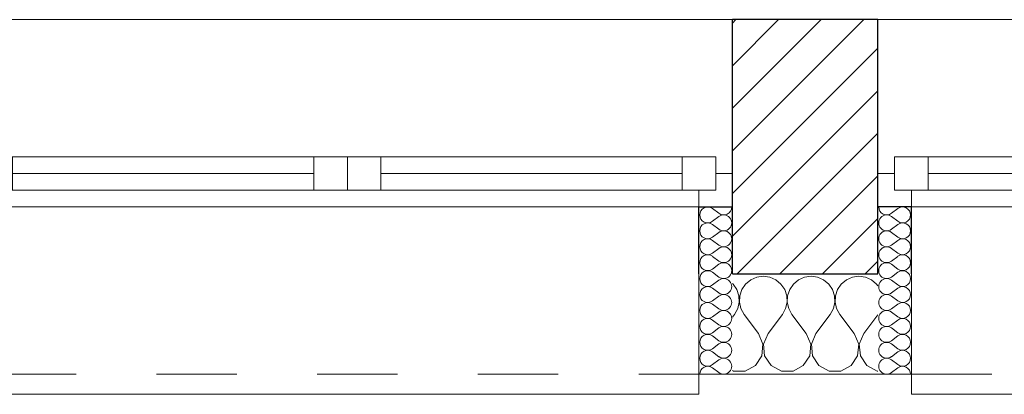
# Model space of a CAD drawing. Header units: millimetres. Extents: x 27262 to 215252, y 16288 to 306312.
# Tile 7 of 34: x 123329 to 124431, y 171393 to 171813. Entities that reach past the tile are written whole.
import ezdxf

# ---------------------------------------------------------------- set-up
doc = ezdxf.new("R2010")
doc.units = ezdxf.units.MM
doc.linetypes.add('Przerywana', pattern=[240, 120, -120])
doc.layers.add('KR_INW', color=252, linetype='Continuous')
doc.layers.add('Okna ArchiCADa', color=252, linetype='Continuous')
for name, color, linetype, lineweight in [('KR_INW_Nr_pióra__101', 252, 'Continuous', 5), ('KR_INW_Nr_pióra__102', 252, 'Continuous', 5), ('KR_INW_Nr_pióra__27', 252, 'Continuous', 25), ('KR_INW_Nr_pióra__47', 252, 'Continuous', 15), ('Okna ArchiCADa_Nr_pióra__1', 252, 'Continuous', 13), ('Okna ArchiCADa_Nr_pióra__27', 252, 'Continuous', 25)]:
    doc.layers.add(name, color=color, linetype=linetype, lineweight=lineweight)

# ---------------------------------------------------------------- blocks, each defined once
blk = doc.blocks.new('*X191')
at = {"layer": 'KR_INW_Nr_pióra__102', "linetype": 'Continuous'}
for p, q in [((185857.1, 107001.6), (185847.4, 107000.2)), ((185866.9, 107000.2), (185857.1, 107001.6)), ((185928.6, 107001.6), (185918.8, 107000.2)), ((185938.3, 107000.2), (185928.6, 107001.6)), ((186000, 107001.6), (185990.2, 107000.2)), ((186009.8, 107000.2), (186000, 107001.6)), ((185812.1, 106989.9), (185811.1, 106990.7)), ((185817.7, 106981.8), (185812.1, 106989.9)), ((185830.8, 106989.9), (185825.2, 106981.8)), ((185838.4, 106996.2), (185830.8, 106989.9)), ((185847.4, 107000.2), (185838.4, 106996.2)), ((185875.9, 106996.2), (185866.9, 107000.2)), ((185883.5, 106989.9), (185875.9, 106996.2)), ((185889.1, 106981.8), (185883.5, 106989.9)), ((185902.2, 106989.9), (185896.6, 106981.8)), ((185909.8, 106996.2), (185902.2, 106989.9)), ((185918.8, 107000.2), (185909.8, 106996.2)), ((185947.3, 106996.2), (185938.3, 107000.2)), ((185954.9, 106989.9), (185947.3, 106996.2)), ((185960.5, 106981.8), (185954.9, 106989.9)), ((185973.6, 106989.9), (185968.1, 106981.8)), ((185981.2, 106996.2), (185973.6, 106989.9)), ((185990.2, 107000.2), (185981.2, 106996.2)), ((186018.8, 106996.2), (186009.8, 107000.2)), ((186026.4, 106989.9), (186018.8, 106996.2)), ((186028.3, 106987.1), (186026.4, 106989.9)), ((185820.8, 106972.5), (185817.7, 106981.8)), ((185821.3, 106962.6), (185820.8, 106972.5)), ((185822.1, 106972.5), (185821.6, 106962.6)), ((185825.2, 106981.8), (185822.1, 106972.5)), ((185892.2, 106972.5), (185889.1, 106981.8)), ((185892.7, 106962.6), (185892.2, 106972.5)), ((185893.5, 106972.5), (185893, 106962.6)), ((185896.6, 106981.8), (185893.5, 106972.5)), ((185963.7, 106972.5), (185960.5, 106981.8)), ((185964.1, 106962.6), (185963.7, 106972.5)), ((185964.9, 106972.5), (185964.4, 106962.6)), ((185968.1, 106981.8), (185964.9, 106972.5)), ((185819.1, 106953.1), (185821.3, 106962.6)), ((185821.6, 106962.6), (185823.8, 106953.1)), ((185890.5, 106953.1), (185892.7, 106962.6)), ((185893, 106962.6), (185895.2, 106953.1)), ((185961.9, 106953.1), (185964.1, 106962.6)), ((185964.4, 106962.6), (185966.7, 106953.1)), ((185811.1, 106940.2), (185814.3, 106944.4)), ((185814.3, 106944.4), (185819.1, 106953.1)), ((185823.8, 106953.1), (185828.6, 106944.4)), ((185850, 106915.9), (185828.6, 106944.4)), ((185864.3, 106915.9), (185885.7, 106944.4)), ((185885.7, 106944.4), (185890.5, 106953.1)), ((185895.2, 106953.1), (185900, 106944.4)), ((185921.4, 106915.9), (185900, 106944.4)), ((185935.7, 106915.9), (185957.1, 106944.4)), ((185957.1, 106944.4), (185961.9, 106953.1)), ((185966.7, 106953.1), (185971.4, 106944.4)), ((185992.9, 106915.9), (185971.4, 106944.4)), ((186007.1, 106915.9), (186028.3, 106944.1)), ((185856.7, 106899.8), (185850, 106915.9)), ((185864.3, 106915.9), (185857.6, 106899.8)), ((185928.2, 106899.8), (185921.4, 106915.9)), ((185935.7, 106915.9), (185929, 106899.8)), ((185999.6, 106899.8), (185992.9, 106915.9)), ((186007.1, 106915.9), (186000.4, 106899.8)), ((185855.1, 106882.5), (185856.7, 106899.8)), ((185857.6, 106899.8), (185859.2, 106882.5)), ((185926.5, 106882.5), (185928.2, 106899.8)), ((185929, 106899.8), (185930.6, 106882.5)), ((185997.9, 106882.5), (185999.6, 106899.8)), ((186000.4, 106899.8), (186002.1, 106882.5)), ((185845.5, 106868), (185855.1, 106882.5)), ((185859.2, 106882.5), (185868.8, 106868)), ((185916.9, 106868), (185926.5, 106882.5)), ((185930.6, 106882.5), (185940.3, 106868)), ((185988.3, 106868), (185997.9, 106882.5)), ((186002.1, 106882.5), (186011.7, 106868)), ((185811.1, 106860.6), (185812.7, 106859.8)), ((185812.7, 106859.8), (185830.1, 106859.8)), ((185830.1, 106859.8), (185845.5, 106868)), ((185868.8, 106868), (185884.2, 106859.8)), ((185884.2, 106859.8), (185901.6, 106859.8)), ((185901.6, 106859.8), (185916.9, 106868)), ((185940.3, 106868), (185955.6, 106859.8)), ((185955.6, 106859.8), (185973, 106859.8)), ((185973, 106859.8), (185988.3, 106868)), ((186011.7, 106868), (186027, 106859.8)), ((186027, 106859.8), (186028.3, 106859.8))]:
    blk.add_line(p, q, dxfattribs=at)
blk = doc.blocks.new('*X216')
at = {"layer": 'KR_INW_Nr_pióra__102', "linetype": 'Continuous'}
for p, q in [((185790.9, 107095.6), (185781.4, 107102.8)), ((185790.9, 107090.9), (185781.4, 107083.7)), ((185790.9, 107071.8), (185781.4, 107079)), ((185790.9, 107067), (185781.4, 107059.9)), ((185790.9, 107048), (185781.4, 107055.1)), ((185790.9, 107043.2), (185781.4, 107036.1)), ((185790.9, 107024.2), (185781.4, 107031.3)), ((185790.9, 107019.4), (185781.4, 107012.3)), ((185790.9, 107000.4), (185781.4, 107007.5)), ((185790.9, 106995.6), (185781.4, 106988.5)), ((185790.9, 106976.6), (185781.4, 106983.7)), ((185790.9, 106971.8), (185781.4, 106964.7)), ((185790.9, 106952.8), (185781.4, 106959.9)), ((185790.9, 106948), (185781.4, 106940.9)), ((185790.9, 106929), (185781.4, 106936.1)), ((185790.9, 106924.2), (185781.4, 106917)), ((185790.9, 106905.1), (185781.4, 106912.3)), ((185790.9, 106900.4), (185781.4, 106893.2)), ((185790.9, 106881.3), (185781.4, 106888.5)), ((185790.9, 106876.6), (185781.4, 106869.4)), ((185790.9, 106857.5), (185781.4, 106864.7))]:
    blk.add_line(p, q, dxfattribs=at)
for centre, start, end in [((185774.2, 107093.2), 53.1301, 180), ((185798.1, 107105.1), 233.1301, 0), ((185774.2, 107093.2), 180, 306.8699), ((185798.1, 107081.3), 233.1301, 126.8699), ((185774.2, 107069.4), 53.1301, 180), ((185774.2, 107069.4), 180, 306.8699), ((185798.1, 107057.5), 233.1301, 126.8699), ((185774.2, 107045.6), 53.1301, 180), ((185774.2, 107045.6), 180, 306.8699), ((185798.1, 107033.7), 233.1301, 126.8699), ((185774.2, 107021.8), 53.1301, 180), ((185774.2, 107021.8), 180, 306.8699), ((185798.1, 107009.9), 233.1301, 126.8699), ((185774.2, 106998), 53.1301, 180), ((185774.2, 106998), 180, 306.8699), ((185798.1, 106986.1), 233.1301, 126.8699), ((185774.2, 106974.2), 53.1301, 180), ((185774.2, 106974.2), 180, 306.8699), ((185798.1, 106962.3), 233.1301, 126.8699), ((185774.2, 106950.4), 53.1301, 180), ((185774.2, 106950.4), 180, 306.8699), ((185798.1, 106938.5), 233.1301, 126.8699), ((185774.2, 106926.6), 53.1301, 180), ((185774.2, 106926.6), 180, 306.8699), ((185774.2, 106902.8), 53.1301, 180), ((185798.1, 106914.7), 233.1301, 126.8699), ((185774.2, 106902.8), 180, 306.8699), ((185798.1, 106890.9), 233.1301, 126.8699), ((185774.2, 106879), 53.1301, 180), ((185774.2, 106879), 180, 306.8699), ((185798.1, 106867), 233.1301, 126.8699), ((185774.2, 106855.1), 53.1301, 180)]:
    blk.add_arc(centre, 11.9, start, end, dxfattribs=at)
blk = doc.blocks.new('*X217')
at = {"layer": 'KR_INW_Nr_pióra__102', "linetype": 'Continuous'}
for p, q in [((186048.6, 107095.6), (186058.1, 107102.8)), ((186048.6, 107090.9), (186058.1, 107083.7)), ((186048.6, 107071.8), (186058.1, 107079)), ((186048.6, 107067), (186058.1, 107059.9)), ((186048.6, 107048), (186058.1, 107055.1)), ((186048.6, 107043.2), (186058.1, 107036.1)), ((186048.6, 107024.2), (186058.1, 107031.3)), ((186048.6, 107019.4), (186058.1, 107012.3)), ((186048.6, 107000.4), (186058.1, 107007.5)), ((186048.6, 106995.6), (186058.1, 106988.5)), ((186048.6, 106976.6), (186058.1, 106983.7)), ((186048.6, 106971.8), (186058.1, 106964.7)), ((186048.6, 106952.8), (186058.1, 106959.9)), ((186048.6, 106948), (186058.1, 106940.9)), ((186048.6, 106929), (186058.1, 106936.1)), ((186048.6, 106924.2), (186058.1, 106917)), ((186048.6, 106905.1), (186058.1, 106912.3)), ((186048.6, 106900.4), (186058.1, 106893.2)), ((186048.6, 106881.3), (186058.1, 106888.5)), ((186048.6, 106876.6), (186058.1, 106869.4)), ((186048.6, 106857.5), (186058.1, 106864.7))]:
    blk.add_line(p, q, dxfattribs=at)
for centre, start, end in [((186041.4, 107105.1), 180, 306.8699), ((186065.2, 107093.2), 0, 126.8699), ((186041.4, 107081.3), 53.1301, 306.8699), ((186065.2, 107093.2), 233.1301, 0), ((186065.2, 107069.4), 0, 126.8699), ((186041.4, 107057.5), 53.1301, 306.8699), ((186065.2, 107069.4), 233.1301, 0), ((186041.4, 107033.7), 53.1301, 306.8699), ((186065.2, 107045.6), 0, 126.8699), ((186065.2, 107045.6), 233.1301, 0), ((186065.2, 107021.8), 0, 126.8699), ((186041.4, 107009.9), 53.1301, 306.8699), ((186065.2, 107021.8), 233.1301, 0), ((186065.2, 106998), 0, 126.8699), ((186041.4, 106986.1), 53.1301, 306.8699), ((186065.2, 106998), 233.1301, 0), ((186041.4, 106962.3), 53.1301, 306.8699), ((186065.2, 106974.2), 0, 126.8699), ((186065.2, 106974.2), 233.1301, 0), ((186065.2, 106950.4), 0, 126.8699), ((186041.4, 106938.5), 53.1301, 306.8699), ((186065.2, 106950.4), 233.1301, 0), ((186065.2, 106926.6), 0, 126.8699), ((186041.4, 106914.7), 53.1301, 306.8699), ((186065.2, 106926.6), 233.1301, 0), ((186065.2, 106902.8), 0, 126.8699), ((186041.4, 106890.9), 53.1301, 306.8699), ((186065.2, 106902.8), 233.1301, 0), ((186065.2, 106879), 0, 126.8699), ((186041.4, 106867), 53.1301, 306.8699), ((186065.2, 106879), 233.1301, 0), ((186065.2, 106855.1), 0, 126.8699)]:
    blk.add_arc(centre, 11.9, start, end, dxfattribs=at)
blk = doc.blocks.new('Okno dwuskrzydłowe 19_5')
at = {"layer": 'Okna ArchiCADa_Nr_pióra__1', "linetype": 'Continuous'}
for p, q in [((-575, 230), (575, 230)), ((-550, 25), (-500, 25)), ((-550, -25), (-550, 25)), ((-500, 25), (-50, 25)), ((-500, 25), (-500, -25)), ((-500, 25), (-50, 25)), ((-50, -25), (-50, 25)), ((-50, 25), (0, 25)), ((0, 25), (0, -25)), ((0, 25), (50, 25)), ((0, -25), (0, 25)), ((50, 25), (500, 25)), ((50, 25), (50, -25)), ((50, 25), (500, 25)), ((500, -25), (500, 25)), ((500, 25), (550, 25)), ((550, 25), (550, -25)), ((-575, 0), (-550, 0)), ((-550, 0), (-550, -25)), ((-500, 0), (-50, 0)), ((50, 0), (500, 0)), ((550, -25), (550, 0)), ((550, 0), (575, 0)), ((-550, -25), (-525, -25)), ((-500, -25), (-550, -25)), ((-525, -25), (-525, -50)), ((-50, -25), (-500, -25)), ((0, -25), (-50, -25)), ((50, -25), (0, -25)), ((500, -25), (50, -25)), ((550, -25), (500, -25)), ((525, -50), (525, -25)), ((525, -25), (550, -25)), ((-525, -50), (-575, -50)), ((0, -50), (-525, -50)), ((525, -50), (0, -50)), ((575, -50), (525, -50)), ((-525, -300), (-525, -330)), ((525, -330), (525, -300)), ((-525, -330), (525, -330))]:
    blk.add_line(p, q, dxfattribs=at)
at = {"layer": 'Okna ArchiCADa_Nr_pióra__1', "linetype": 'Przerywana'}
blk.add_line((-525, -300), (525, -300), dxfattribs=at)
at = {"layer": 'Okna ArchiCADa_Nr_pióra__27', "linetype": 'Continuous'}
for p, q in [((-575, -50), (-575, 0)), ((575, -50), (575, 0)), ((-525, -50), (-575, -50)), ((525, -50), (575, -50))]:
    blk.add_line(p, q, dxfattribs=at)
blk = doc.blocks.new('Ściana_4', base_point=(179075.1, 106855.1))
at = {"layer": 'KR_INW_Nr_pióra__101', "linetype": 'Continuous'}
h = blk.add_hatch(dxfattribs=at)
h.set_pattern_fill('CEGŁA_LICÓWKA', color=256, style=0, pattern_type=2)
h.set_pattern_definition([(45, (0, 0), (-31.819804, 31.819804), [])])
h.paths.add_polyline_path([(185811.1, 107155.1), (185811.1, 107105.1), (185811.1, 107005.1), (186028.3, 107005.1), (186028.3, 107105.1), (186028.3, 107155.1), (186028.3, 107385.1), (185811.1, 107385.1)])
at = {"layer": 'KR_INW_Nr_pióra__27', "linetype": 'Continuous'}
for p, q in [((185811.1, 107155.1), (185811.1, 107385.1)), ((186028.3, 107155.1), (186028.3, 107385.1)), ((185811.1, 107105.1), (185811.1, 107155.1)), ((186028.3, 107105.1), (186028.3, 107155.1)), ((185761.1, 107005.1), (185761.1, 107105.1)), ((185761.1, 107105.1), (185811.1, 107105.1)), ((185811.1, 107005.1), (185811.1, 107105.1)), ((186028.3, 107005.1), (186028.3, 107105.1)), ((186078.3, 107105.1), (186028.3, 107105.1)), ((186078.3, 107005.1), (186078.3, 107105.1)), ((185811.1, 107005.1), (186028.3, 107005.1))]:
    blk.add_line(p, q, dxfattribs=at)
at = {"layer": 'KR_INW_Nr_pióra__27', "linetype": 'Continuous', "flags": 128}
blk.add_lwpolyline([(186028.3, 107385.1), (185811.1, 107385.1)], dxfattribs=at)
at = {"layer": 'KR_INW_Nr_pióra__47', "linetype": 'Continuous'}
for p, q in [((185811.1, 107105.1), (185761.1, 107105.1)), ((185761.1, 107105.1), (185761.1, 106855.1)), ((186028.3, 107105.1), (186078.3, 107105.1)), ((186078.3, 107105.1), (186078.3, 106855.1)), ((185761.1, 106855.1), (185761.1, 107005.1)), ((186078.3, 106855.1), (186078.3, 107005.1)), ((185811.1, 106855.1), (185761.1, 106855.1)), ((186028.3, 106855.1), (186078.3, 106855.1))]:
    blk.add_line(p, q, dxfattribs=at)
at = {"layer": 'KR_INW_Nr_pióra__47', "linetype": 'Continuous', "flags": 128}
blk.add_lwpolyline([(185811.1, 106855.1), (186028.3, 106855.1)], dxfattribs=at)
at = {"layer": 'KR_INW'}
for name in ['*X216', '*X217', '*X191']:
    blk.add_blockref(name, (0, 0), dxfattribs=at)
at = {"layer": 'Okna ArchiCADa', "color": 21, "linetype": 'Continuous', "lineweight": 13, "true_color": 0xff9955, "zscale": 1000}
for p in [(185236.1, 107155.1), (186603.3, 107155.1)]:
    blk.add_blockref('Okno dwuskrzydłowe 19_5', p, dxfattribs=at)

msp = doc.modelspace()

# ---------------------------------------------------------------- block references
at = {"layer": 'KR_INW', "xscale": 0.75, "yscale": 0.75, "zscale": 0.75}
msp.add_blockref('Ściana_4', (119074.8, 171415.2), dxfattribs=at)

doc.saveas('drawing.dxf')
